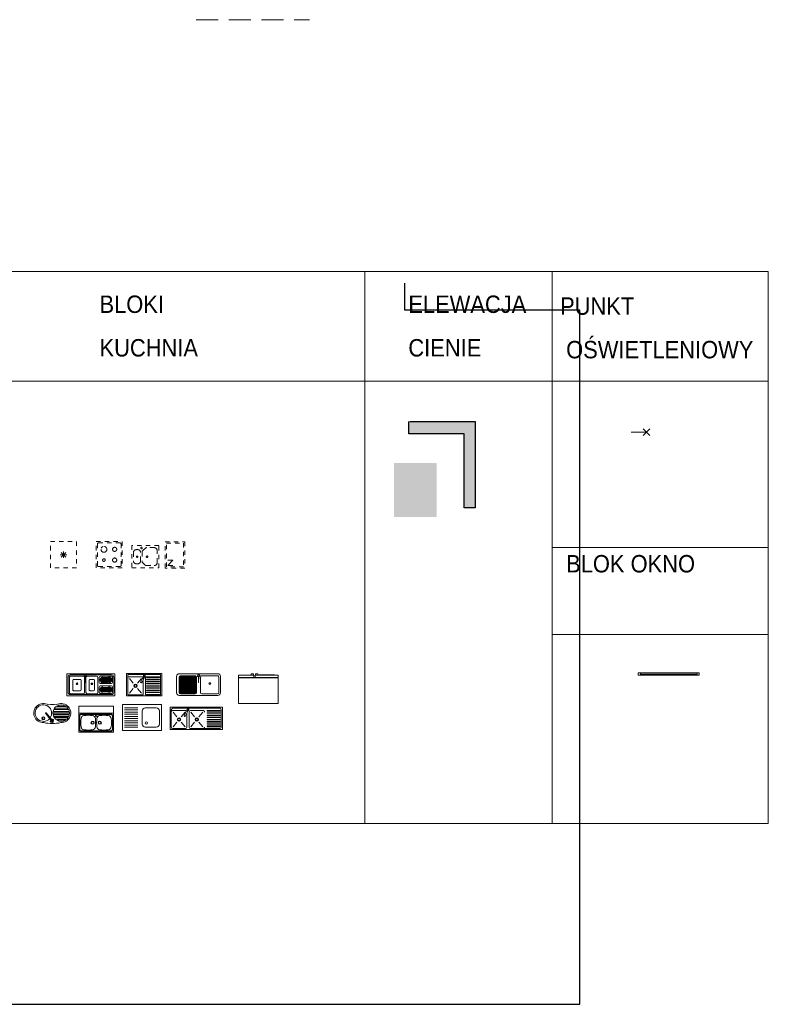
# Model space of a CAD drawing. Header units: metres. Extents: x 6502846 to 6512378, y 5892705 to 5896166.
# Tile 33 of 73: x 6503899 to 6503916, y 5894680 to 5894703. Entities that reach past the tile are written whole.
import ezdxf

# ---------------------------------------------------------------- set-up
doc = ezdxf.new("R2010")
doc.units = ezdxf.units.M
doc.header["$MEASUREMENT"] = 0
for name, pattern in [('ACAD_ISO03W100', [30, 12, -18]), ('DASHED', [0.75, 0.5, -0.25]), ('DASHED2', [0.375, 0.25, -0.125])]:
    doc.linetypes.add(name, pattern=pattern)
doc.layers.get('0').update_dxf_attribs({"color": 2})
for name, color, linetype, lineweight in [('_tabelki_ramki_cienkie', 251, 'Continuous', 5), ('A_cienie elewacja', 190, 'Continuous', 18), ('A_wyposażenie_kuchnia', 252, 'Continuous', 0), ('I_instalacje elektryczne', 246, 'elektryka', 15), ('I_stolarka okienna', 182, 'Continuous', 15)]:
    doc.layers.add(name, color=color, linetype=linetype, lineweight=lineweight)
for name, color, linetype in [('A_izol_term', 190, 'Continuous'), ('A_rewizja', 1, 'Continuous'), ('A_SZYBY', 4, 'Continuous')]:
    doc.layers.add(name, color=color, linetype=linetype)
doc.styles.add('Arial', font='arial.ttf', dxfattribs={"width": 0.9})
doc.styles.get("Standard").update_dxf_attribs({"font": 'Working1250.shx', "width": 0.75})
doc.linetypes.add('elektryka', pattern='A,10,-10,["e",Standard,S=7,R=0,X=-3,Y=-2.333],-10', length=30)

# ---------------------------------------------------------------- blocks, each defined once
blk = doc.blocks.new('*U427')
for points in [[(68672.16231371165, -2811.034860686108), (68672.16231371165, -2805.034860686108), (68667.16231371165, -2805.034860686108), (68667.16231371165, -2811.034860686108), (68672.16231371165, -2811.034860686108)], [(68807.15004281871, -2811.034860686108), (68807.15004281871, -2805.034860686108), (68802.15004281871, -2805.034860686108), (68802.15004281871, -2811.034860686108), (68807.15004281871, -2811.034860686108)]]:
    blk.add_lwpolyline(points, close=True)
for points in [[(68807.15004281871, -2805.034860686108), (68667.16231371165, -2805.034860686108)], [(68807.15004281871, -2811.034860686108), (68667.16231371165, -2811.034860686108)], [(68802.15004281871, -2808.034860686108), (68672.16231371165, -2808.034860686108)]]:
    blk.add_lwpolyline(points)
blk = doc.blocks.new('A$C02147D9E')
at = {"layer": 'I_instalacje elektryczne', "linetype": 'Continuous'}
for points in [[(35.0743706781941, 7.627494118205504), (0.0001376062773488, 7.627494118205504)], [(27.51412315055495, 15.25497537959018), (42.63461820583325, 1.28568208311e-05)], [(42.63461820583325, 15.25497537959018), (27.51412315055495, 1.28568208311e-05)]]:
    blk.add_lwpolyline(points, dxfattribs=at)
blk = doc.blocks.new('kuchenka')
at = {"linetype": 'DASHED2', "ltscale": 10}
blk.add_lwpolyline([(0, 0), (60, 0), (60, 60), (0, 60)], close=True, dxfattribs=at)
blk.add_lwpolyline([(5, 3), (55, 3, 0.4142135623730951), (57, 5), (57, 54.99999999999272, 0.4142135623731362), (55, 56.99999999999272), (5, 56.99999999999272, 0.4142135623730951), (3, 54.99999999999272), (3, 5, 0.4142135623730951)], format="xyb", close=True, dxfattribs=at)
for centre, radius in [((17.67941910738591, 42.3205808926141), 4.797224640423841), ((42.3205808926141, 42.3205808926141), 4.797224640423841), ((42.3205808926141, 17.67941910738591), 6.672877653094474), ((17.67941910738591, 17.67941910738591), 3.026205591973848)]:
    blk.add_circle(centre, radius, dxfattribs=at)
blk = doc.blocks.new('lodówka')
at = {"linetype": 'DASHED2', "ltscale": 10}
blk.add_lwpolyline([(0, -60), (60, -60), (60, 0), (0, 0)], close=True, dxfattribs=at)
for points in [[(30, -37.5), (30, -22.5)], [(22.5, -30), (37.5, -30)], [(35.30330085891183, -24.69669914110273), (24.69669914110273, -35.30330085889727)], [(24.69669914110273, -24.69669914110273), (35.30330085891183, -35.30330085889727)]]:
    blk.add_lwpolyline(points)
blk = doc.blocks.new('zlew 60')
at = {"linetype": 'DASHED2', "ltscale": 10}
for p, q in [((62.5, 0), (0, 0)), ((0, 0), (0, -51.01981584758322)), ((62.5, -51.01981584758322), (62.5, 0)), ((3.773372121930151, -16.19845134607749), (3.773372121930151, -35.12036950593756)), ((13.61685490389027, -9.345424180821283), (10.6263992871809, -9.345424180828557)), ((20.46988206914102, -35.12036950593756), (20.46988206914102, -16.19845134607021)), ((23.77949421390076, -15.23975427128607), (23.77949421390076, -36.0636611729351)), ((31.38499935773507, -6.109767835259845), (25.31994106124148, -11.71747699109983)), ((51.67394226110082, -4.834926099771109), (34.64167152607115, -4.834926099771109)), ((58.52696942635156, -39.18008339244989), (58.52696942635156, -11.68795326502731)), ((10.6263992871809, -41.97339667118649), (13.61685490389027, -41.97339667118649)), ((25.22860697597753, -39.49924045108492), (30.53622879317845, -44.6715708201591)), ((0, -51.01981584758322), (62.5, -51.01981584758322)), ((33.88423504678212, -46.03311055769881), (51.67394226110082, -46.03311055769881))]:
    blk.add_line(p, q, dxfattribs=at)
for centre, radius in [((22.50098966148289, -5.706138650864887), 1.754187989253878), ((12.37652246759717, -25.67610613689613), 1.669006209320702), ((35.18994595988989, -25.67610613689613), 1.754145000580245)]:
    blk.add_circle(centre, radius, dxfattribs=at)
for centre, radius, start, end in [((10.6263992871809, -16.19845134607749), 6.853027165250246, 90, 180), ((13.61685490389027, -16.19845134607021), 6.853027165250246, 0, 90), ((28.57661322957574, -15.23975427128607), 4.797119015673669, 132.7562494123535, 180), ((34.64167152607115, -9.632045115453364), 4.797119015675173, 90, 132.7562494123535), ((51.67394226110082, -11.68795326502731), 6.853027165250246, 0, 90), ((10.6263992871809, -35.12036950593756), 6.853027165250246, 180, 270), ((13.61685490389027, -35.12036950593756), 6.853027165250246, 270, 0), ((28.57661322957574, -36.0636611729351), 4.797119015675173, 180, 225.7396215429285), ((33.88423504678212, -41.23599154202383), 4.797119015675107, 225.7396215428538, 270), ((51.67394226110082, -39.18008339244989), 6.853027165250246, 270, 0)]:
    blk.add_arc(centre, radius, start, end, dxfattribs=at)
blk = doc.blocks.new('*U522')
at = {"linetype": 'ACAD_ISO03W100', "ltscale": 0.3}
for points in [[(0, -60), (0, 0), (44.99999999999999, 0), (44.99999999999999, -60)], [(3, -57), (3, -3), (41.99999999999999, -3), (41.99999999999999, -57)]]:
    blk.add_lwpolyline(points, close=True, dxfattribs=at)
for points in [[(6.000000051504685, -42), (18.00000005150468, -42.00000005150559)], [(18.00000005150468, -42.00000005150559), (6, -54)], [(6, -54), (18, -54.00000005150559)]]:
    blk.add_lwpolyline(points)
blk = doc.blocks.new('A$C34264C5A')
for p, q in [((59.51048116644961, 732.1376067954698), (59.51048116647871, 527.1985914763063)), ((79.51048116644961, 758.1204249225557), (79.51048116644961, 501.2157733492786)), ((119.5104811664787, 791.223043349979), (119.5104811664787, 468.1131549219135)), ((139.5104811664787, 802.0049785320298), (139.5104811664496, 457.3312197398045)), ((179.5104811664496, 815.4098553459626), (179.5104811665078, 443.9263429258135)), ((199.5104811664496, 818.6125354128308), (199.5104811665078, 440.7236628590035)), ((239.5104811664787, 818.6125354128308), (239.5104811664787, 440.7236628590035)), ((259.5104811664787, 815.4098553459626), (259.5104811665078, 443.9263429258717)), ((299.5104811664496, 802.004978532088), (299.510481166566, 457.3312197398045)), ((319.5104811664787, 791.223043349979), (319.5104811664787, 468.1131549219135)), ((359.5104811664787, 758.1204249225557), (359.5104811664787, 501.2157733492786)), ((379.5104811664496, 732.137606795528), (379.5104811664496, 527.1985914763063)), ((400.2559797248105, 434.1103165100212), (214.0824501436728, 283.0073506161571)), ((415.0673984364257, 415.2258817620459), (223.9567292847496, 270.4177274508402))]:
    blk.add_line(p, q)
for centre, radius in [((376.8648757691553, 438.4691586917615), 15), ((338.1411691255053, 219.6680991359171), 35), ((338.1411691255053, 219.6680991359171), 22.5), ((414.2997323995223, 391.5795915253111), 15)]:
    blk.add_circle(centre, radius)
for centre, radius, start, end in [((219.5104811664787, 629.6680991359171), 220, 357.5267737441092, 211.907474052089), ((219.5104811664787, 629.6680991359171), 190, 147.363102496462, 212.6368975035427), ((219.5104811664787, 629.6680991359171), 190, 121.7568638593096, 137.4631016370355), ((219.5104811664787, 629.6680991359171), 190, 102.1531974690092, 114.9010623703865), ((219.5104811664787, 629.6680991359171), 190, 83.95767158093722, 96.04232841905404), ((219.5104811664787, 629.6680991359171), 190, 65.09893762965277, 77.84680253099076), ((219.5104811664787, 629.6680991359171), 190, 42.53689836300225, 58.24313614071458), ((219.5104811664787, 629.6680991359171), 190, 327.3631024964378, 32.63689750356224), ((417.9401182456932, 424.6680991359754), 395.2734223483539, 167.0294492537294, 192.9705507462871), ((219.5104811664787, 629.6680991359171), 190, 222.5368983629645, 238.2431361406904), ((219.5104811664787, 629.6680991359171), 190, 245.0989376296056, 257.8468025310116), ((219.5104811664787, 629.6680991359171), 190, 282.1531974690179, 317.4631016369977), ((-592.6604067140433, 424.6680991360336), 1050.322095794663, 349.2724243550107, 10.72757564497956), ((219.5104811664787, 219.6680991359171), 220, 148.092525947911, 2.473226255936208), ((219.5104811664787, 219.6680991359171), 190, 55.13550975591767, 48.61626571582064), ((219.5104811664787, 629.6680991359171), 190, 263.9576715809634, 276.0423284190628), ((219.0195897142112, 276.7125390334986), 8.000000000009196, 128.1077597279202, 308.1077597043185), ((407.6616890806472, 424.6680991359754), 25, 180.0769135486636, 190.3825849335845), ((407.6616890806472, 424.6680991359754), 25, 305.5594231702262, 131.6456619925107), ((407.6616890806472, 424.6680991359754), 15, 270.2713677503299, 165.9441517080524), ((407.6616890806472, 424.6680991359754), 25, 245.8329345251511, 257.1281716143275), ((407.6616890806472, 424.6680991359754), 12, 306.1960301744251, 130.0194892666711)]:
    blk.add_arc(centre, radius, start, end)
blk = doc.blocks.new('zlew1')
h = blk.add_hatch(color=5)
h.set_gradient(color1=(0, 0, 255), color2=(31, 31, 255), one_color=1, tint=0.5600000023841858)
h.paths.add_polyline_path([(-6936.106923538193, -14402.14170799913, 1), (-6936.106923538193, -14399.82728856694, 1)])
for p, q in [((-6933.710998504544, -14375.12423407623), (-6977.210998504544, -14375.12423495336)), ((-6977.210996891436, -14455.12423495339), (-6977.210998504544, -14375.12423495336)), ((-6955.46099847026, -14376.82423451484), (-6971.510998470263, -14376.82423483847)), ((-6955.460998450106, -14377.82423451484), (-6971.510998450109, -14377.82423483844)), ((-6955.46099847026, -14376.82423451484), (-6939.410998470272, -14376.8242341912)), ((-6955.460998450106, -14377.82423451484), (-6939.410998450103, -14377.8242341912)), ((-6933.710996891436, -14455.12423407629), (-6933.710998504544, -14375.12423407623)), ((-6975.510998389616, -14380.82423491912), (-6975.510997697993, -14415.12423491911)), ((-6974.510998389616, -14380.82423489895), (-6974.510997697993, -14415.12423489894)), ((-6936.410998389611, -14380.82423413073), (-6936.410997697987, -14415.12423413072)), ((-6935.410998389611, -14380.82423411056), (-6935.410997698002, -14415.12423411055)), ((-6975.51099700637, -14449.4242349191), (-6975.510997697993, -14415.12423491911)), ((-6974.51099700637, -14449.42423489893), (-6974.510997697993, -14415.12423489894)), ((-6936.410997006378, -14449.4242341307), (-6936.410997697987, -14415.12423413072)), ((-6935.410997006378, -14449.42423411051), (-6935.410997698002, -14415.12423411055)), ((-6977.210996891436, -14455.12423495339), (-6933.710996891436, -14455.12423407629)), ((-6955.460996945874, -14452.42423451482), (-6971.510996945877, -14452.42423483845)), ((-6955.460996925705, -14453.42423451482), (-6971.510996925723, -14453.42423483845)), ((-6955.460996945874, -14452.42423451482), (-6939.410996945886, -14452.42423419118)), ((-6955.460996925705, -14453.42423451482), (-6939.410996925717, -14453.42423419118))]:
    blk.add_line(p, q)
blk.add_lwpolyline([(-6977.210998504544, -14375.12423495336), (-6977.210998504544, -14455.12423495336), (-6917.210998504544, -14455.12423495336), (-6917.210998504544, -14375.12423495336)], close=True)
for centre, radius in [((-6936.106923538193, -14400.98449828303), 1.157209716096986), ((-6955.460997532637, -14406.92423363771), 3.799999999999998), ((-6955.460997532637, -14423.32423451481), 3.799999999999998), ((-6955.460997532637, -14406.92423363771), 2.749999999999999), ((-6955.460997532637, -14423.32423451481), 2.749999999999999), ((-6939.410574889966, -14415.12423407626), 1.749999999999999)]:
    blk.add_circle(centre, radius)
for centre, radius, start, end in [((-6971.510998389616, -14380.82423483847), 3.999999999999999, 90.000001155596, 180.000001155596), ((-6971.510998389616, -14380.82423483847), 2.999999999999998, 90.000001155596, 180.000001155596), ((-6939.410998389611, -14380.8242341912), 3.999999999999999, 1.155595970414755e-06, 90.000001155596), ((-6939.410998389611, -14380.8242341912), 2.999999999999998, 1.155595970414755e-06, 90.000001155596), ((-6912.625042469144, -14396.95757881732), 59.82713770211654, 170.2812308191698, 189.7187665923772), ((-6964.179416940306, -14387.98964482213), 7.499999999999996, 97.4211560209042, 171.3219095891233), ((-6955.460998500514, -14454.92423363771), 74.99999999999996, 82.57884166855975, 97.4211560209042), ((-6946.7425773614, -14387.98964517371), 7.499999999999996, 8.678088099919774, 82.57884166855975), ((-6998.296952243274, -14396.95757680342), 59.82713770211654, 350.2812308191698, 9.718766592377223), ((-6912.625042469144, -14433.29088944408), 59.82713770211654, 170.2812334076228, 189.7187691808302), ((-6964.179417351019, -14405.92551022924), 7.499999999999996, 188.6780880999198, 262.5788416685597), ((-6964.179417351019, -14424.32295792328), 7.499999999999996, 97.42115833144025, 171.3219119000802), ((-6955.460996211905, -14338.99092176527), 74.99999999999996, 262.5788416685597, 277.4211560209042), ((-6955.460996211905, -14491.25754638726), 74.99999999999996, 82.5788439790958, 97.42115833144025), ((-6946.742577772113, -14405.92551058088), 7.499999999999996, 277.4211560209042, 351.3219095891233), ((-6946.742577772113, -14424.32295757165), 7.499999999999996, 8.678090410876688, 82.5788439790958), ((-6998.296952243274, -14433.29089145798), 59.82713770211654, 350.2812334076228, 9.718769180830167), ((-6964.179416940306, -14442.25882333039), 7.499999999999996, 188.6780904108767, 262.5788439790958), ((-6946.7425773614, -14442.25882297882), 7.499999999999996, 277.4211583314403, 351.3219119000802), ((-6971.51099700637, -14449.42423483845), 3.999999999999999, 180.000001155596, 270.000001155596), ((-6971.51099700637, -14449.42423483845), 2.999999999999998, 180.000001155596, 270.000001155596), ((-6955.460998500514, -14375.32423451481), 74.99999999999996, 262.5788439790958, 277.4211583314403), ((-6939.410997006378, -14449.42423419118), 3.999999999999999, 270.000001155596, 1.155595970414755e-06), ((-6939.410997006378, -14449.42423419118), 2.999999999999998, 270.000001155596, 1.155595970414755e-06)]:
    blk.add_arc(centre, radius, start, end)
blk = doc.blocks.new('lodowka1')
for p, q in [((-7073.272378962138, -14542.19260121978), (-7108.77237896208, -14542.19260121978)), ((-7108.77237896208, -14607.19260121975), (-7108.77237896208, -14542.19260121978)), ((-7017.772378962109, -14548.19260121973), (-7108.77237896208, -14548.19260121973)), ((-7017.772378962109, -14547.1926012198), (-7108.269168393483, -14547.1926012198)), ((-7074.272378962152, -14539.19260121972), (-7079.27237896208, -14539.19260121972)), ((-7079.27237896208, -14539.19260121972), (-7079.27237896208, -14542.19260121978)), ((-7074.272378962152, -14542.19260121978), (-7074.272378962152, -14539.19260121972)), ((-7073.272378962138, -14542.19260121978), (-7073.272378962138, -14547.1926012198)), ((-7017.772378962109, -14542.19260121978), (-7070.272378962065, -14542.19260121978)), ((-7070.272378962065, -14542.19260121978), (-7070.272378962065, -14547.1926012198)), ((-7064.272378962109, -14539.19260121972), (-7069.27237896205, -14539.19260121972)), ((-7069.27237896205, -14539.19260121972), (-7069.27237896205, -14542.19260121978)), ((-7064.272378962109, -14542.19260121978), (-7064.272378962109, -14539.19260121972)), ((-7025.772378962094, -14541.04710426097), (-7062.27237896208, -14541.04710426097)), ((-7062.27237896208, -14542.19260121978), (-7062.27237896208, -14541.04710426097)), ((-7025.772378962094, -14542.19260121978), (-7025.772378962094, -14541.04710426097)), ((-7017.772378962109, -14607.19260121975), (-7017.772378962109, -14542.19260121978)), ((-7108.77237896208, -14607.19260121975), (-7017.772378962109, -14607.19260121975))]:
    blk.add_line(p, q)
blk = doc.blocks.new('zlew3')
for p, q in [((-6976.270563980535, -14309.22173172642), (-7005.354195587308, -14309.22173172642)), ((-6972.645604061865, -14307.64946137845), (-6979.449391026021, -14321.29232023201)), ((-6969.689148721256, -14309.12129979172), (-6976.492935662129, -14322.76415864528)), ((-6964.783725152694, -14309.22173172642), (-6935.700093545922, -14309.22173172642)), ((-6926.24838977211, -14310.72173172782), (-6926.24838977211, -14309.22173172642)), ((-6896.248389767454, -14309.22173172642), (-6926.24838977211, -14309.22173172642)), ((-6896.248389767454, -14310.72173172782), (-6896.248389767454, -14309.22173172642)), ((-7008.748389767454, -14312.61592591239), (-7008.748389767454, -14347.54866735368)), ((-7004.748389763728, -14313.22173173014), (-6995.863052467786, -14323.92399410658)), ((-6977.027144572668, -14313.22173173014), (-6985.912481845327, -14323.92399410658)), ((-6964.027144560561, -14313.22173173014), (-6955.141807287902, -14323.92399410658)), ((-6936.305899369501, -14313.22173173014), (-6945.19123664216, -14323.92399410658)), ((-6896.248389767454, -14310.72173172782), (-6926.24838977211, -14310.72173172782)), ((-6896.248389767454, -14314.72173172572), (-6926.24838977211, -14314.72173172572)), ((-6926.24838977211, -14315.72173172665), (-6926.24838977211, -14314.72173172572)), ((-6896.248389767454, -14315.72173172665), (-6926.24838977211, -14315.72173172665)), ((-6926.24838977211, -14320.72173172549), (-6926.24838977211, -14319.72173173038)), ((-6896.248389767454, -14319.72173173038), (-6926.24838977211, -14319.72173173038)), ((-6896.248389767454, -14320.72173172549), (-6926.24838977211, -14320.72173172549)), ((-6896.248389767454, -14324.72173172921), (-6926.24838977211, -14324.72173172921)), ((-6926.24838977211, -14325.72173173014), (-6926.24838977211, -14324.72173172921)), ((-6896.248389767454, -14325.72173173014), (-6926.24838977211, -14325.72173173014)), ((-6896.248389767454, -14329.72173172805), (-6926.24838977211, -14329.72173172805)), ((-6926.24838977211, -14330.72173172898), (-6926.24838977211, -14329.72173172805)), ((-6896.248389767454, -14330.72173172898), (-6926.24838977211, -14330.72173172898)), ((-6896.248389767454, -14315.72173172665), (-6896.248389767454, -14314.72173172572)), ((-6896.248389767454, -14320.72173172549), (-6896.248389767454, -14319.72173173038)), ((-6896.248389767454, -14325.72173173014), (-6896.248389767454, -14324.72173172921)), ((-6896.248389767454, -14330.72173172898), (-6896.248389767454, -14329.72173172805)), ((-6995.875239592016, -14335.92399410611), (-7004.748389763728, -14346.61157726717)), ((-7004.748389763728, -14350.61157726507), (-6977.027144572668, -14350.61157726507)), ((-6985.900294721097, -14335.92399410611), (-6977.027144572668, -14346.61157726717)), ((-6955.153994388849, -14335.92399410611), (-6964.027144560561, -14346.61157726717)), ((-6936.305899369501, -14350.61157726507), (-6964.027144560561, -14350.61157726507)), ((-6945.17904951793, -14335.92399410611), (-6936.305899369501, -14346.61157726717)), ((-6896.248389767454, -14334.72173172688), (-6926.24838977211, -14334.72173172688)), ((-6926.24838977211, -14335.72173172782), (-6926.24838977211, -14334.72173172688)), ((-6896.248389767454, -14335.72173172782), (-6926.24838977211, -14335.72173172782)), ((-6896.248389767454, -14339.72173172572), (-6926.24838977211, -14339.72173172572)), ((-6926.24838977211, -14340.72173172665), (-6926.24838977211, -14339.72173172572)), ((-6896.248389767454, -14340.72173172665), (-6926.24838977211, -14340.72173172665)), ((-6896.248389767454, -14344.72173173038), (-6926.24838977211, -14344.72173173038)), ((-6926.24838977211, -14345.72173172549), (-6926.24838977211, -14344.72173173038)), ((-6896.248389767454, -14345.72173172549), (-6926.24838977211, -14345.72173172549)), ((-6926.24838977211, -14350.61157726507), (-6926.24838977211, -14349.72173172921)), ((-6896.248389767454, -14349.72173172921), (-6926.24838977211, -14349.72173172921)), ((-6896.248389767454, -14335.72173172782), (-6896.248389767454, -14334.72173172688)), ((-6896.248389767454, -14340.72173172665), (-6896.248389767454, -14339.72173172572)), ((-6896.248389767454, -14345.72173172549), (-6896.248389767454, -14344.72173173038)), ((-6896.248389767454, -14350.48993304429), (-6896.248389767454, -14349.72173172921))]:
    blk.add_line(p, q)
blk.add_lwpolyline([(-7011.248389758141, -14353.1115772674), (-6891.248389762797, -14353.1115772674), (-6891.248389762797, -14301.72173173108), (-7011.248389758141, -14301.72173173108)], close=True)
for points in [[(-6935.235952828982, -14350.61157726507), (-6896.811299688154, -14350.61157726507, 0.3388925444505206), (-6893.748389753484, -14347.54866735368), (-6893.748389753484, -14307.61592591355, 0.3670985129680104), (-6897.142583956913, -14304.22173172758), (-7005.354195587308, -14304.22173172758, 0.3670985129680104), (-7008.748389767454, -14307.61592591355), (-7008.748389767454, -14312.61592591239)], [(-6973.993309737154, -14310.35186201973, 0.2344905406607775), (-6977.027144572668, -14309.22173172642)], [(-6970.783926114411, -14308.62487745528), (-6971.728127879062, -14310.52147854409, -0.4142135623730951), (-6972.036526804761, -14310.6248714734), (-6972.448318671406, -14310.419865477, -0.4142135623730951), (-6972.551711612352, -14310.11146654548), (-6971.605036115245, -14308.2098965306)], [(-6935.368809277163, -14350.61157726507), (-6965.097091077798, -14350.61157726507, -0.3270752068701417), (-6968.027144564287, -14347.68152379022), (-6968.027144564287, -14312.46515114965, -0.4142135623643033), (-6964.027144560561, -14309.22173172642)], [(-7005.685479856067, -14350.61157726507), (-6975.957198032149, -14350.61157726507, 0.3270752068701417), (-6973.027144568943, -14347.68152379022), (-6973.027144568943, -14315.81460257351, 0.4142135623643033)], [(-6976.492935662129, -14322.76415864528, -0.4142135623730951), (-6977.351089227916, -14323.05186071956), (-6978.256389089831, -14322.60116725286), (-6979.161688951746, -14322.15047378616, -0.4142135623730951), (-6979.449391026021, -14321.29232023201)], [(-6976.1631434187, -14322.10171085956, -0.4142135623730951), (-6977.021296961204, -14322.38941293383), (-6977.926596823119, -14321.93871946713), (-6978.831896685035, -14321.48802600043, -0.4142135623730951), (-6979.119598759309, -14320.62987245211)]]:
    blk.add_lwpolyline(points, format="xyb")
for centre, radius in [((-6970.527144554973, -14307.09935841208), 1.533181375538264), ((-6990.887767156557, -14329.91665449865), 4.000000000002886), ((-6990.887767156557, -14329.91665449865), 2.500000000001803), ((-6950.16652195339, -14329.91665449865), 4.000000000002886), ((-6950.16652195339, -14329.91665449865), 2.500000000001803)]:
    blk.add_circle(centre, radius)
for centre, radius, start, end in [((-7005.051292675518, -14312.91882882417), 3.709484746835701, 94.68377792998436, 184.6837779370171), ((-6970.530368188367, -14307.10334808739), 2.193730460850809, 255.4007657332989, 231.1923608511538), ((-6970.527144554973, -14307.09935841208), 1.729358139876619, 258.6167438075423, 227.7640489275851), ((-6936.002996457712, -14312.91882882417), 3.709484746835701, 355.3162220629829, 85.31622207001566), ((-7005.216934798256, -14347.08012231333), 3.562402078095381, 187.5577269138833, 277.5577269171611), ((-6935.83735431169, -14347.08012231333), 3.562402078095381, 262.4422730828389, 352.4422730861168)]:
    blk.add_arc(centre, radius, start, end)
blk = doc.blocks.new('zlew4')
for p, q in [((-6950.504152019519, -14233.77962176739), (-6990.363908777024, -14233.77962176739)), ((-6950.504152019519, -14235.65462176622), (-6990.363908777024, -14235.65462176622)), ((-6950.504152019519, -14237.52962176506), (-6990.363908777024, -14237.52962176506)), ((-6950.504152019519, -14239.40462176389), (-6990.363908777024, -14239.40462176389)), ((-6950.504152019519, -14241.27962176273), (-6990.363908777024, -14241.27962176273)), ((-6950.645872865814, -14231.90462176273), (-6990.222187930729, -14231.90462176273)), ((-6952.391844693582, -14230.02962176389), (-6988.476216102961, -14230.02962176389)), ((-6950.504152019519, -14243.15462176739), (-6990.363908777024, -14243.15462176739)), ((-6950.504152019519, -14245.02962176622), (-6990.363908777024, -14245.02962176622)), ((-6950.504152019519, -14246.90462176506), (-6990.363908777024, -14246.90462176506)), ((-6950.504152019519, -14248.77962176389), (-6990.363908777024, -14248.77962176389)), ((-6950.504152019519, -14250.65462176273), (-6990.363908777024, -14250.65462176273)), ((-6950.504152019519, -14252.52962176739), (-6990.363908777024, -14252.52962176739)), ((-6950.504152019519, -14254.40462176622), (-6990.363908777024, -14254.40462176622)), ((-6950.504152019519, -14256.27962176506), (-6990.363908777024, -14256.27962176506)), ((-6950.504152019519, -14258.15462176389), (-6990.363908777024, -14258.15462176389)), ((-6950.504152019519, -14260.02962176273), (-6990.363908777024, -14260.02962176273)), ((-6950.504152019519, -14261.90462176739), (-6990.363908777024, -14261.90462176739)), ((-6950.504152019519, -14263.77962176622), (-6990.363908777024, -14263.77962176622)), ((-6950.504152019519, -14265.65462176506), (-6990.363908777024, -14265.65462176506)), ((-6950.504152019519, -14267.52962176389), (-6990.363908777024, -14267.52962176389)), ((-6950.947974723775, -14269.40462176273), (-6989.920086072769, -14269.40462176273))]:
    blk.add_line(p, q)
for points in [[(-6895.761258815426, -14268.56324137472), (-6895.761258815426, -14230.84386236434, 0.4142135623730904), (-6901.761258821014, -14224.84386236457), (-6990.584692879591, -14224.84386236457, 0.4142135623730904), (-6996.584692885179, -14230.84386236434), (-6996.584692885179, -14268.56324137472, 0.4142135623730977), (-6990.584692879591, -14274.56324137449), (-6901.761258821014, -14274.56324137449, 0.4142135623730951)], [(-6950.504152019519, -14267.83428495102), (-6950.504152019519, -14232.81579699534, 0.4142135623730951), (-6953.50415199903, -14229.81579699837), (-6987.363908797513, -14229.81579699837, 0.4142135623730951), (-6990.363908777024, -14232.81579699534), (-6990.363908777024, -14267.83428495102, 0.4142135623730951), (-6987.363908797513, -14270.83428495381), (-6953.50415199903, -14270.83428495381, 0.4142135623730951)], [(-6946.513246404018, -14230.0836071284), (-6946.513246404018, -14244.77603670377, 0.4142135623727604), (-6946.013246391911, -14245.27603670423), (-6945.891290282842, -14245.27603670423, 0.4142135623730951), (-6945.391290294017, -14244.77603670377), (-6945.391290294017, -14230.0836071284, 0.4142135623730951), (-6945.891290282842, -14229.58360712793), (-6946.013246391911, -14229.58360712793, 0.4142135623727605)], [(-6899.493715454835, -14267.83428495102), (-6899.493715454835, -14232.81579699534, 0.4142135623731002), (-6902.493715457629, -14229.81579699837), (-6938.795057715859, -14229.81579699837, 0.4142135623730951), (-6941.795057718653, -14232.81579699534), (-6941.795057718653, -14267.83428495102, 0.4142135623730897), (-6938.795057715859, -14270.83428495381), (-6902.493715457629, -14270.83428495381, 0.4142135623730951)]]:
    blk.add_lwpolyline(points, format="xyb", close=True)
for radius in [1.963410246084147, 1.682925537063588]:
    blk.add_circle((-6920.147528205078, -14247.5178139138), radius)
for radius, start, end in [(2.804864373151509, 281.5368869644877, 258.4627527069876), (2.243894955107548, 284.4773982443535, 255.5221459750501)]:
    blk.add_arc((-6945.952259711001, -14229.58360712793), radius, start, end)
blk = doc.blocks.new('zlew5')
for p, q in [((-7030.664858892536, -14224.29975920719), (-7111.38610408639, -14224.29975920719)), ((-7111.38610408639, -14224.29975920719), (-7111.38610408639, -14275.68960474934)), ((-7033.164858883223, -14226.79975920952), (-7108.88610407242, -14226.79975920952)), ((-7108.88610407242, -14226.79975920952), (-7108.88610407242, -14273.18960474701)), ((-7073.16485887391, -14231.79975920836), (-7108.88610407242, -14231.79975920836)), ((-7077.164858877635, -14231.79975920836), (-7104.886104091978, -14231.79975920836)), ((-7104.886104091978, -14235.79975920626), (-7096.000766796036, -14246.5020215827)), ((-7077.164858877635, -14235.79975920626), (-7086.050196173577, -14246.5020215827)), ((-7072.787866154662, -14230.22748886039), (-7079.591653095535, -14243.87034771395)), ((-7069.83141079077, -14231.69932726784), (-7076.635197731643, -14245.3421861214)), ((-7073.16485887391, -14273.18960474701), (-7073.16485887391, -14231.79975920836)), ((-7033.164858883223, -14231.79975920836), (-7068.164858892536, -14231.79975920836)), ((-7068.164858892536, -14273.18960474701), (-7068.164858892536, -14231.79975920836)), ((-7065.664858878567, -14233.29975920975), (-7065.664858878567, -14231.79975920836)), ((-7035.66485887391, -14233.29975920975), (-7065.664858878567, -14233.29975920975)), ((-7035.66485887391, -14237.29975920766), (-7065.664858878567, -14237.29975920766)), ((-7065.664858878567, -14238.29975920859), (-7065.664858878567, -14237.29975920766)), ((-7035.66485887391, -14238.29975920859), (-7065.664858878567, -14238.29975920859)), ((-7035.66485887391, -14242.29975920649), (-7065.664858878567, -14242.29975920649)), ((-7065.664858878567, -14243.29975920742), (-7065.664858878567, -14242.29975920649)), ((-7035.66485887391, -14233.29975920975), (-7035.66485887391, -14231.79975920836)), ((-7035.66485887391, -14238.29975920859), (-7035.66485887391, -14237.29975920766)), ((-7035.66485887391, -14243.29975920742), (-7035.66485887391, -14242.29975920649)), ((-7033.164858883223, -14273.18960474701), (-7033.164858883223, -14226.79975920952)), ((-7030.664858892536, -14275.68960474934), (-7030.664858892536, -14224.29975920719)), ((-7096.012953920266, -14258.50202158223), (-7104.886104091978, -14269.1896047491)), ((-7086.038009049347, -14258.50202158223), (-7077.164858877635, -14269.1896047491)), ((-7035.66485887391, -14243.29975920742), (-7065.664858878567, -14243.29975920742)), ((-7035.66485887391, -14247.29975920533), (-7065.664858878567, -14247.29975920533)), ((-7065.664858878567, -14248.29975920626), (-7065.664858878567, -14247.29975920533)), ((-7035.66485887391, -14248.29975920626), (-7065.664858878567, -14248.29975920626)), ((-7035.66485887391, -14252.29975920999), (-7065.664858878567, -14252.29975920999)), ((-7065.664858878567, -14253.2997592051), (-7065.664858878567, -14252.29975920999)), ((-7035.66485887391, -14253.2997592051), (-7065.664858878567, -14253.2997592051)), ((-7035.66485887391, -14257.29975920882), (-7065.664858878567, -14257.29975920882)), ((-7065.664858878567, -14258.29975920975), (-7065.664858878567, -14257.29975920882)), ((-7035.66485887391, -14258.29975920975), (-7065.664858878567, -14258.29975920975)), ((-7035.66485887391, -14262.29975920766), (-7065.664858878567, -14262.29975920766)), ((-7065.664858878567, -14263.29975920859), (-7065.664858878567, -14262.29975920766)), ((-7035.66485887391, -14263.29975920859), (-7065.664858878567, -14263.29975920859)), ((-7035.66485887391, -14248.29975920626), (-7035.66485887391, -14247.29975920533)), ((-7035.66485887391, -14253.2997592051), (-7035.66485887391, -14252.29975920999)), ((-7035.66485887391, -14258.29975920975), (-7035.66485887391, -14257.29975920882)), ((-7035.66485887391, -14263.29975920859), (-7035.66485887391, -14262.29975920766)), ((-7111.38610408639, -14275.68960474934), (-7030.664858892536, -14275.68960474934)), ((-7108.88610407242, -14273.18960474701), (-7073.16485887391, -14273.18960474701)), ((-7104.886104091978, -14273.18960474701), (-7077.164858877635, -14273.18960474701)), ((-7068.164858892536, -14273.18960474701), (-7033.164858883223, -14273.18960474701)), ((-7035.66485887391, -14267.29975920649), (-7065.664858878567, -14267.29975920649)), ((-7065.664858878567, -14268.29975920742), (-7065.664858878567, -14267.29975920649)), ((-7035.66485887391, -14268.29975920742), (-7065.664858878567, -14268.29975920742)), ((-7035.66485887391, -14272.29975920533), (-7065.664858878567, -14272.29975920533)), ((-7065.664858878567, -14273.18960474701), (-7065.664858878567, -14272.29975920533)), ((-7035.66485887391, -14268.29975920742), (-7035.66485887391, -14267.29975920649)), ((-7035.66485887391, -14273.18960474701), (-7035.66485887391, -14272.29975920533))]:
    blk.add_line(p, q)
for points in [[(-7070.926188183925, -14231.20290493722), (-7071.870389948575, -14233.09950602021, -0.4142135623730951), (-7072.178788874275, -14233.20289895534), (-7072.59058074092, -14232.99789295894, -0.4142135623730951), (-7072.693973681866, -14232.6894940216), (-7071.747298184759, -14230.78792400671)], [(-7076.635197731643, -14245.3421861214, -0.4142135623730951), (-7077.493351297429, -14245.62988819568), (-7078.398651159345, -14245.17919472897), (-7079.30395102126, -14244.72850126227, -0.4142135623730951), (-7079.591653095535, -14243.87034771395)], [(-7076.305405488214, -14244.6797383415, -0.4142135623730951), (-7077.163559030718, -14244.96744041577), (-7078.068858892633, -14244.51674694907), (-7078.974158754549, -14244.06605348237, -0.4142135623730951), (-7079.261860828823, -14243.20789992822)]]:
    blk.add_lwpolyline(points, format="xyb")
for centre, radius in [((-7070.669406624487, -14229.67738588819), 1.533181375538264), ((-7091.025481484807, -14252.49468197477), 4.000000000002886), ((-7091.025481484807, -14252.49468197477), 2.500000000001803)]:
    blk.add_circle(centre, radius)
for centre, radius, start, end in [((-7105.189006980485, -14235.49685630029), 3.709484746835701, 85.31622205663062, 184.6837779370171), ((-7076.78656859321, -14235.42146891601), 3.641412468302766, 354.0370354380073, 95.96296456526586), ((-7070.672630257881, -14229.68137556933), 2.193730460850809, 255.4007657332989, 231.1923608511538), ((-7070.669406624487, -14229.67738588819), 1.729358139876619, 258.6167438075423, 227.7640489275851), ((-7105.354649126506, -14269.65814978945), 3.562402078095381, 172.4422730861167, 277.5577269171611), ((-7076.629885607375, -14269.72457800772), 3.50608138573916, 261.2232748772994, 8.776725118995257)]:
    blk.add_arc(centre, radius, start, end)
blk = doc.blocks.new('zlew6')
h = blk.add_hatch()
h.set_pattern_fill('ACAD_ISO05W100', color=256, scale=0.2500000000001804, angle=-335.0000000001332, style=0)
h.set_pattern_definition([(360, (-7158.976381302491, -14238.88173213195), (-3.683983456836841e-17, 1.250000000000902), [6.000000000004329, -0.7500000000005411, 0.1250000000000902, -0.7500000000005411, 0.1250000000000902, -0.7500000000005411])])
edge = h.paths.add_edge_path()
edge.add_line((-7166.985331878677, -14245.03271513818), (-7150.966843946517, -14245.03209138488))
edge.add_arc((-7150.967038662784, -14240.03209139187), 5.000000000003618, 270.0022310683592, 0.004914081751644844)
edge.add_line((-7145.96703868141, -14240.03166255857), (-7145.967236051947, -14237.73032029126))
edge.add_arc((-7150.967236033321, -14237.73074912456), 5.000000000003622, 0.004914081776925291, 90.00223106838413)
edge.add_line((-7150.967430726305, -14232.73074912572), (-7166.985918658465, -14232.73137287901))
edge.add_arc((-7166.985723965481, -14237.73137287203), 5.000000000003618, 90.0022310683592, 180.0049140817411)
edge.add_line((-7171.985723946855, -14237.73180171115), (-7171.985526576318, -14240.03314397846))
edge.add_arc((-7166.985526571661, -14240.03271514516), 5.000000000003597, 180.0049140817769, 270.0022310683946)
h = blk.add_hatch()
h.set_pattern_fill('ACAD_ISO05W100', color=256, scale=0.2500000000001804, angle=-335.0000000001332, style=0)
h.set_pattern_definition([(360, (-7158.974823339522, -14261.38173207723), (-3.683983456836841e-17, 1.250000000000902), [6.000000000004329, -0.7500000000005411, 0.1250000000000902, -0.7500000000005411, 0.1250000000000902, -0.7500000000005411])])
edge = h.paths.add_edge_path()
edge.add_line((-7166.983773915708, -14267.53271508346), (-7150.965285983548, -14267.53209133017))
edge.add_arc((-7150.965480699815, -14262.53209133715), 5.000000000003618, 270.0022310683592, 0.004914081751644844)
edge.add_line((-7145.965480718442, -14262.53166250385), (-7145.965678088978, -14260.23032023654))
edge.add_arc((-7150.965678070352, -14260.23074906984), 5.000000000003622, 0.004914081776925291, 90.00223106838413)
edge.add_line((-7150.965872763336, -14255.230749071), (-7166.984360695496, -14255.2313728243))
edge.add_arc((-7166.984166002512, -14260.23137282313), 5.000000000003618, 90.0022310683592, 180.0049140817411)
edge.add_line((-7171.984165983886, -14260.23180165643), (-7171.983968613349, -14262.53314392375))
edge.add_arc((-7166.983968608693, -14262.53271509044), 5.000000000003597, 180.0049140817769, 270.0022310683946)
blk.add_lwpolyline([(-7138.467765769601, -14225.22972122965), (-7138.465154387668, -14275.2297210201), (-7248.464499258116, -14275.236906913), (-7248.467765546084, -14225.23690701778)], close=True)
for points in [[(-7140.967275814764, -14232.72988452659), (-7140.964989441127, -14267.72988445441, -0.4078406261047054), (-7145.964669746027, -14272.62396621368), (-7240.964662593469, -14272.73641697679, -0.414213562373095), (-7245.964989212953, -14267.73674361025), (-7245.967275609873, -14232.73674368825, -0.4142135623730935), (-7240.967602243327, -14227.73641707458), (-7145.967602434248, -14227.73021116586, -0.414213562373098)], [(-7242.632866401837, -14268.25432304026), (-7242.634010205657, -14233.23583510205, -0.4142135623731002), (-7239.63410820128, -14230.2357371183), (-7210.832765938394, -14230.23504135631, -0.4142135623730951), (-7207.832667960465, -14233.2349433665), (-7207.831524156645, -14268.25343130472, -0.4142135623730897), (-7210.831426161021, -14271.25352929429), (-7239.632768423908, -14271.25422505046, -0.4142135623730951)], [(-7235.255033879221, -14261.25408205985), (-7235.255720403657, -14240.23559411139, -0.4142135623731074), (-7232.755802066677, -14237.73551245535), (-7217.954459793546, -14237.73527397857, -0.4142135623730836), (-7215.454378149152, -14240.23519231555), (-7215.453691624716, -14261.25368026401, -0.4142135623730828), (-7217.953609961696, -14263.75376192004), (-7232.754952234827, -14263.75400039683, -0.4142135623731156)], [(-7205.683040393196, -14230.40834003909), (-7205.682560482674, -14245.10076960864, -0.4142135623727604), (-7206.18254415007, -14245.60078593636), (-7206.304500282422, -14245.60078991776, -0.4142135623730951), (-7206.804516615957, -14245.10080625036), (-7206.804996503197, -14230.40837668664, -0.4142135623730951), (-7206.305012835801, -14229.9083603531), (-7206.183056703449, -14229.9083563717, -0.4142135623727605)], [(-7204.73729072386, -14268.25184749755), (-7204.738434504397, -14233.23335955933, -0.4142135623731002), (-7201.738532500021, -14230.23326157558), (-7180.437190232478, -14230.23305575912, -0.4142135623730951), (-7177.437092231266, -14233.23295776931), (-7177.435948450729, -14268.25144570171, -0.4142135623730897), (-7180.435850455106, -14271.25154369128), (-7201.737192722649, -14271.25174950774, -0.4142135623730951)], [(-7197.359458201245, -14261.25160651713), (-7197.360144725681, -14240.23311856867, -0.4142135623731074), (-7194.860226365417, -14237.73303691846), (-7187.55888408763, -14237.73328837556, -0.4142135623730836), (-7185.058802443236, -14240.23320671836), (-7185.0581159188, -14261.25169466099, -0.4142135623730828), (-7187.558034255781, -14263.75177631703), (-7194.859376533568, -14263.75152485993, -0.4142135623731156)], [(-7171.986058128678, -14230.23225409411), (-7145.967570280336, -14230.22986790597, -0.4142135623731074), (-7143.467325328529, -14232.7296229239), (-7143.466773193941, -14245.03096520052, -0.4142135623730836), (-7145.966528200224, -14247.53121015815), (-7171.985016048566, -14247.53359634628, -0.4142135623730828), (-7174.485261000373, -14245.03384132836), (-7174.485813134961, -14232.73249905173, -0.4142135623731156)], [(-7171.983458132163, -14270.03290977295), (-7145.964970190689, -14270.03189662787, 0.4142135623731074), (-7143.465051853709, -14267.53181497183), (-7143.466106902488, -14255.23047273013, 0.4142135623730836), (-7145.966188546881, -14252.73055438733), (-7171.984676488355, -14252.73156753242, 0.4142135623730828), (-7174.484594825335, -14255.23164918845), (-7174.483539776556, -14267.53299143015, 0.4142135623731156)]]:
    blk.add_lwpolyline(points, format="xyb", close=True)
for points in [[(-7165.78007734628, -14245.03302727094), (-7166.985026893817, -14245.03313777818, -0.4142272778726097), (-7171.985485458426, -14240.03336222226), (-7171.9855887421, -14237.73201994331, -0.4141998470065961), (-7166.986047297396, -14232.73179554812), (-7165.780139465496, -14232.73168495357)], [(-7153.205351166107, -14232.73053170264), (-7150.967559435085, -14232.73032647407, -0.4142272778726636), (-7145.967100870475, -14237.73010203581), (-7145.966997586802, -14240.03144430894, -0.4141998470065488), (-7150.966539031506, -14245.03166870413), (-7153.30130761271, -14245.03188283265)], [(-7165.778519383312, -14267.53302722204), (-7166.983468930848, -14267.53313772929, -0.4142272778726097), (-7171.983927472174, -14262.53336216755), (-7171.984030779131, -14260.23201989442, -0.4141998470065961), (-7166.984489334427, -14255.23179549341), (-7165.778581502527, -14255.23168489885)], [(-7153.203793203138, -14255.23053164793), (-7150.966001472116, -14255.23032641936, -0.4142272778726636), (-7145.965542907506, -14260.23010198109), (-7145.965439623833, -14262.53144425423, -0.4141998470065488), (-7150.964981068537, -14267.53166865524), (-7153.299749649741, -14267.53188277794)]]:
    blk.add_lwpolyline(points, format="xyb")
for centre, radius in [((-7225.354464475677, -14247.93739786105), 1.963410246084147), ((-7225.354464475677, -14247.93739786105), 1.682925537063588), ((-7191.208888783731, -14247.9351672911), 1.963410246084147), ((-7191.208888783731, -14247.9351672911), 1.682925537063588)]:
    blk.add_circle(centre, radius)
for radius, start, end in [(2.804864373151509, 281.5391187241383, 258.4649844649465), (2.243894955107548, 284.4797254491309, 255.524473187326)]:
    blk.add_arc((-7206.244043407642, -14229.9083583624), radius, start, end)
blk = doc.blocks.new('zlew2')
for p, q in [((-6987.79992973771, -14606.79739069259), (-6987.799929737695, -14546.79739069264)), ((-6987.799929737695, -14546.79739069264), (-6897.799929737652, -14546.79739069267)), ((-6982.79992973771, -14554.29739069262), (-6952.799929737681, -14554.29739069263)), ((-6935.299929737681, -14554.29739069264), (-6910.299929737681, -14554.29739069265)), ((-6897.799929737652, -14546.79739069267), (-6897.799929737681, -14606.79739069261)), ((-6982.79992973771, -14559.29739069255), (-6952.799929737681, -14559.29739069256)), ((-6982.79992973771, -14564.29739069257), (-6952.799929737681, -14564.29739069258)), ((-6982.79992973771, -14569.29739069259), (-6952.799929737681, -14569.29739069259)), ((-6982.79992973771, -14574.29739069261), (-6952.799929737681, -14574.29739069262)), ((-6982.79992973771, -14579.29739069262), (-6952.799929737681, -14579.29739069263)), ((-6942.799929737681, -14591.79739069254), (-6942.799929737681, -14561.79739069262)), ((-6902.799929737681, -14561.79739069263), (-6902.799929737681, -14591.79739069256)), ((-6982.79992973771, -14584.29739069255), (-6952.799929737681, -14584.29739069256)), ((-6982.79992973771, -14589.29739069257), (-6952.799929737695, -14589.29739069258)), ((-6982.79992973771, -14594.29739069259), (-6952.799929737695, -14594.29739069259)), ((-6982.79992973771, -14599.29739069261), (-6952.799929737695, -14599.29739069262)), ((-6910.299929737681, -14599.29739069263), (-6935.299929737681, -14599.29739069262)), ((-6987.79992973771, -14606.79739069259), (-6897.799929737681, -14606.79739069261))]:
    blk.add_line(p, q)
blk.add_circle((-6932.799929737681, -14589.29739069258), 2.50000000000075)
for centre, start, end in [((-6934.049929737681, -14563.0473906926), 98.13011009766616, 171.8698979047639), ((-6911.549929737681, -14563.04739069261), 8.130100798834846, 81.8698885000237), ((-6934.049929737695, -14590.54739069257), 188.1301057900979, 261.8699004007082), ((-6911.549929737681, -14590.54739069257), 278.1301013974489, 351.8698942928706)]:
    blk.add_arc(centre, 8.83883514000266, start, end)

msp = doc.modelspace()

# ---------------------------------------------------------------- hatches: boundary and pattern name
at = {"layer": 'A_cienie elewacja', "ltscale": 0.1, "true_color": 0x000000}
h = msp.add_hatch(color=18, dxfattribs=at)
h.dxf.hatch_style = 1
h.paths.add_polyline_path([(6503907.948137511, 5894693.512143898), (6503909.468137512, 5894693.512143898), (6503909.468137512, 5894691.532143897), (6503909.218137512, 5894691.532143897), (6503909.218137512, 5894693.228565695), (6503907.948137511, 5894693.228565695)])
at = {"layer": 'A_SZYBY', "ltscale": 0.1}
h = msp.add_hatch(color=253, dxfattribs=at)
h.set_gradient(color1=(145, 166, 182), color2=(240, 240, 239), tint=1, name='SPHERICAL')
h.paths.add_polyline_path([(6503907.604069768, 5894692.560658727), (6503908.584069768, 5894692.560658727), (6503908.584069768, 5894691.320658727), (6503907.604069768, 5894691.320658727)])

# ---------------------------------------------------------------- linework, layer by layer
at = {"layer": '_tabelki_ramki_cienkie'}
for points in [[(6503916.205007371, 5894696.961453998), (6503826.895630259, 5894696.961453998)], [(6503906.93127376, 5894696.961453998), (6503906.93127376, 5894684.285396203)], [(6503911.236223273, 5894696.961453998), (6503911.236223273, 5894684.285396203)], [(6503916.205007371, 5894696.961453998), (6503916.205007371, 5894684.285396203)], [(6503916.205007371, 5894694.439145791), (6503795.43738037, 5894694.439145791)], [(6503916.205007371, 5894690.623425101), (6503911.236223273, 5894690.623425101)], [(6503916.205007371, 5894688.621319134), (6503911.236223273, 5894688.621319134)], [(6503916.205007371, 5894684.285396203), (6503795.43738037, 5894684.285396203)]]:
    msp.add_lwpolyline(points, dxfattribs=at)
at = {"layer": 'A_izol_term'}
msp.add_lwpolyline([(6503896.296123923, 5894701.033976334), (6503896.296123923, 5894696.073976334), (6503888.276115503, 5894696.073976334), (6503888.276115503, 5894680.133976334), (6503911.876155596, 5894680.133976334), (6503911.876155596, 5894696.073976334), (6503907.856154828, 5894696.073976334), (6503907.856154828, 5894696.693976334)], dxfattribs=at)
at = {"layer": 'A_rewizja', "linetype": 'DASHED', "lineweight": 0}
msp.add_line((6503903.061899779, 5894702.741197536), (6503905.662465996, 5894702.741197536), dxfattribs=at)
at = {"layer": 'Defpoints', "ltscale": 0.1}
msp.add_lwpolyline([(6503907.968137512, 5894693.512143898), (6503909.468137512, 5894693.512143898), (6503909.468137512, 5894691.532143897), (6503909.218137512, 5894691.532143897), (6503909.218137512, 5894693.228565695), (6503907.948137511, 5894693.228565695), (6503907.948137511, 5894693.512143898)], dxfattribs=at)

# ---------------------------------------------------------------- block references
at = {"layer": 'A_wyposażenie_kuchnia'}
for name, p, xscale, yscale, zscale, rotation in [('lodówka', (6503900.310563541, 5894690.757172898), -0.01, 0.01, 0.01, 359.9999999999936), ('kuchenka', (6503900.762242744, 5894690.157172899), -0.01, 0.01, 0.01, 269.9999999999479), ('zlew 60', (6503901.57826253, 5894690.667371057), 0.01, 0.01, 0.01, 359.999978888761), ('A$C34264C5A', (6503899.328611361, 5894687.039896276), 0.001, 0.001, 0.001, 270), ('zlew1', (6503756.609478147, 5894756.155137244), 0.01, 0.01, 0.01, 90)]:
    msp.add_blockref(name, p, dxfattribs=dict(at, xscale=xscale, yscale=yscale, zscale=zscale, rotation=rotation))
at = {"layer": 'A_wyposażenie_kuchnia', "xscale": 0.01, "yscale": 0.01, "zscale": 0.01}
for name, p in [('*U522', (6503902.345747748, 5894690.751361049)), ('zlew6', (6503972.574625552, 5894829.972646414)), ('zlew5', (6503972.574625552, 5894829.972646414)), ('zlew4', (6503972.574625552, 5894829.972646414)), ('lodowka1', (6503975.118430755, 5894833.110323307)), ('zlew2', (6503971.243679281, 5894832.487612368)), ('zlew3', (6503972.574625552, 5894829.972646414))]:
    msp.add_blockref(name, p, dxfattribs=at)
at = {"layer": 'I_instalacje elektryczne', "xscale": 0.01, "yscale": 0.01, "zscale": 0.01}
msp.add_blockref('A$C02147D9E', (6503913.054625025, 5894693.191714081), dxfattribs=at)
at = {"layer": 'I_stolarka okienna', "xscale": 0.01, "yscale": 0.01, "zscale": 0.01}
msp.add_blockref('*U427', (6503226.545200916, 5894715.797750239), dxfattribs=at)

# ---------------------------------------------------------------- texts
at = {"char_height": 0.33, "width": 8.62573139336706, "attachment_point": 1, "line_spacing_factor": 1.5, "style": 'Arial'}
for s, insert in [('{\\H1.212x;BLOKI \\PKUCHNIA}', (6503900.838187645, 5894696.408005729)), ('{\\H1.212x;ELEWACJA\\PCIENIE}', (6503907.933995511, 5894696.408005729)), ('{\\H1.212x;PUNKT\\P OŚWIETLENIOWY}', (6503911.420528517, 5894696.366053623)), ('{\\H1.212x;BLOK OKNO}', (6503911.559682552, 5894690.449606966))]:
    msp.add_mtext(s, dxfattribs=dict(at, insert=insert))

doc.saveas('drawing.dxf')
